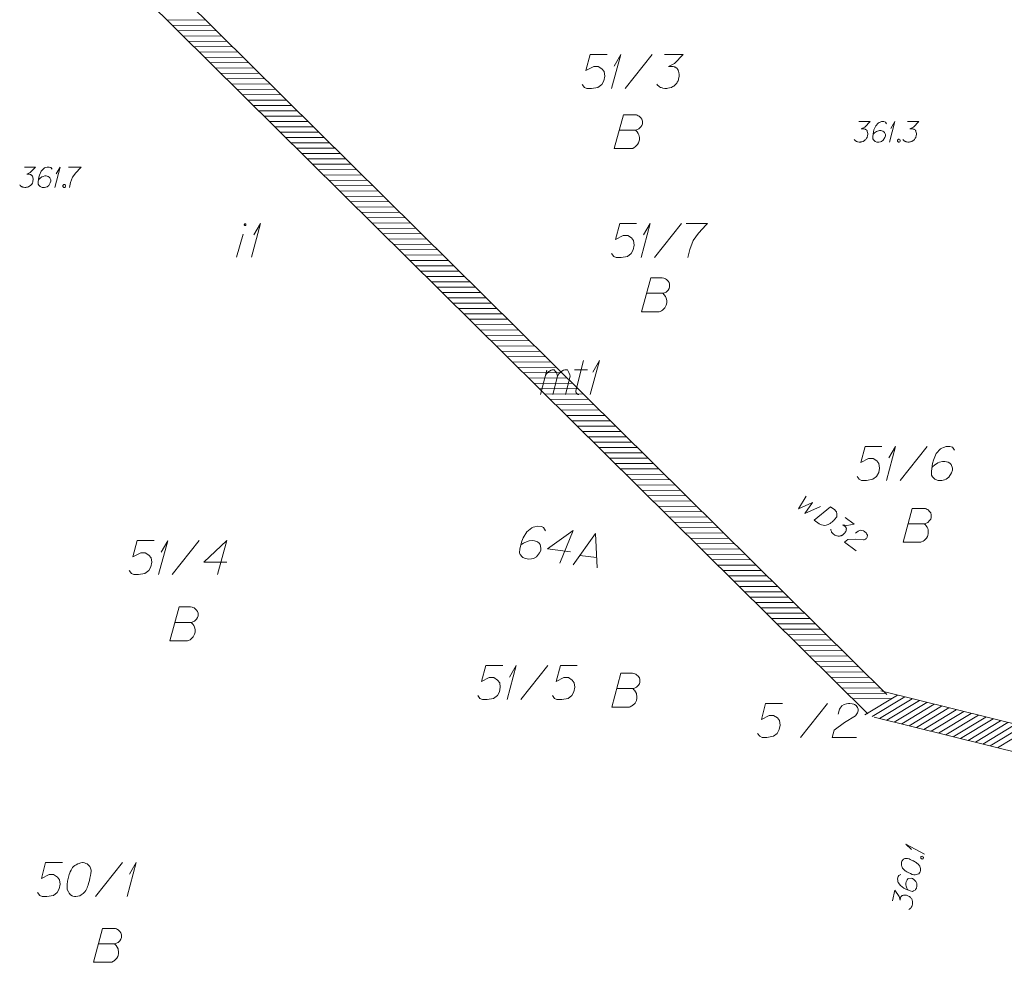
# Model space of a CAD drawing. Header units: metres. Extents: x 5555129 to 5556676, y 5635595 to 5636517.
# Tile 240 of 255: x 5556597 to 5556633, y 5636135 to 5636170. Entities that reach past the tile are written whole.
import ezdxf

# ---------------------------------------------------------------- set-up
doc = ezdxf.new("R2010")
doc.units = ezdxf.units.M
doc.header["$MEASUREMENT"] = 0
doc.linetypes.add('PRZER1-1', pattern=[2, 1, -1])
for name, color, linetype, lineweight in [('#digitalizacja', 7, 'Continuous', 18), ('#skartowane', 7, 'Continuous', 18), ('#zakres', 7, 'Continuous', 18)]:
    doc.layers.add(name, color=color, linetype=linetype, lineweight=lineweight)
for name, color, linetype, lineweight, true_color in [('GEPADR_O', 7, 'Continuous', 18, 0x0a0909), ('GESBZO_O', 7, 'Continuous', 50, 0x0a0909), ('GESDZI_O', 7, 'Continuous', 18, 0x0a0909), ('GESUZY_O', 7, 'PRZER1-1', 18, 0x008000), ('GSPWPN_O', 7, 'Continuous', 18, 0x0a0909), ('GUPESH_O', 1, 'Continuous', 18, 0xff0000)]:
    doc.layers.add(name, color=color, linetype=linetype, lineweight=lineweight, true_color=true_color)

# ---------------------------------------------------------------- blocks, each defined once
blk = doc.blocks.new('*U1750')
at = {"layer": 'GEPADR_O', "color": 7, "linetype": 'ByBlock', "lineweight": 18}
blk.add_line((5555503.231, 5636391.905), (5555503.846, 5636391.825), dxfattribs=at)
at = {"layer": 'GEPADR_O', "color": 7, "linetype": 'ByBlock', "lineweight": 18, "flags": 128}
blk.add_lwpolyline([(5555502.988, 5636391.559), (5555503.803, 5636392.714), (5555503.867, 5636391.445)], dxfattribs=at)
blk = doc.blocks.new('*U1756')
at = {"layer": 'GSPWPN_O', "color": 7, "linetype": 'ByBlock', "lineweight": 18}
for q in [(5555483.873, 5636405.47), (5555483.926, 5636405.966)]:
    blk.add_line((5555484.074, 5636406.22), q, dxfattribs=at)
blk = doc.blocks.new('*U1759')
at = {"layer": 'GESBZO_O', "color": 7, "linetype": 'ByBlock', "lineweight": 18}
blk.add_line((5555490.576, 5636402.894), (5555490.812, 5636403.75), dxfattribs=at)
at = {"layer": 'GESBZO_O', "color": 7, "linetype": 'ByBlock', "lineweight": 18, "flags": 128}
blk.add_lwpolyline([(5555490.922, 5636404.094), (5555490.921, 5636404.098), (5555490.921, 5636404.101), (5555490.92, 5636404.104), (5555490.919, 5636404.107), (5555490.917, 5636404.11), (5555490.916, 5636404.113), (5555490.914, 5636404.115), (5555490.911, 5636404.118), (5555490.909, 5636404.12), (5555490.906, 5636404.121), (5555490.903, 5636404.123), (5555490.9, 5636404.124), (5555490.897, 5636404.125), (5555490.894, 5636404.125), (5555490.891, 5636404.126), (5555490.887, 5636404.125), (5555490.884, 5636404.125), (5555490.881, 5636404.124), (5555490.878, 5636404.123), (5555490.875, 5636404.121), (5555490.872, 5636404.12), (5555490.87, 5636404.118), (5555490.867, 5636404.115), (5555490.865, 5636404.113), (5555490.864, 5636404.11), (5555490.862, 5636404.107), (5555490.861, 5636404.104), (5555490.86, 5636404.101), (5555490.86, 5636404.098), (5555490.86, 5636404.094), (5555490.86, 5636404.091), (5555490.86, 5636404.088), (5555490.861, 5636404.085), (5555490.862, 5636404.082), (5555490.864, 5636404.079), (5555490.865, 5636404.076), (5555490.867, 5636404.074), (5555490.87, 5636404.071), (5555490.872, 5636404.069), (5555490.875, 5636404.067), (5555490.878, 5636404.066), (5555490.881, 5636404.065), (5555490.884, 5636404.064), (5555490.887, 5636404.063), (5555490.891, 5636404.063), (5555490.894, 5636404.063), (5555490.897, 5636404.064), (5555490.9, 5636404.065), (5555490.903, 5636404.066), (5555490.906, 5636404.067), (5555490.909, 5636404.069), (5555490.911, 5636404.071), (5555490.914, 5636404.074), (5555490.916, 5636404.076), (5555490.917, 5636404.079), (5555490.919, 5636404.082), (5555490.92, 5636404.085), (5555490.921, 5636404.088), (5555490.921, 5636404.091), (5555490.922, 5636404.094)], dxfattribs=at)
blk = doc.blocks.new('*U1760')
at = {"layer": 'GESBZO_O', "color": 7, "linetype": 'ByBlock', "lineweight": 18}
for q in [(5555491.127, 5636402.894), (5555491.215, 5636403.72)]:
    blk.add_line((5555491.461, 5636404.144), q, dxfattribs=at)
blk = doc.blocks.new('*U1761')
at = {"layer": 'GESBZO_O', "color": 7, "linetype": 'ByBlock', "lineweight": 18}
for p, q in [((5555501.785, 5636397.835), (5555502.011, 5636398.731)), ((5555502.237, 5636397.835), (5555502.405, 5636398.514))]:
    blk.add_line(p, q, dxfattribs=at)
at = {"layer": 'GESBZO_O', "color": 7, "linetype": 'ByBlock', "lineweight": 18, "flags": 128}
blk.add_lwpolyline([(5555501.952, 5636398.495), (5555502.001, 5636398.603), (5555502.05, 5636398.662), (5555502.11, 5636398.701), (5555502.169, 5636398.731), (5555502.208, 5636398.75), (5555502.267, 5636398.75), (5555502.287, 5636398.74), (5555502.326, 5636398.701), (5555502.365, 5636398.652), (5555502.395, 5636398.563), (5555502.405, 5636398.514), (5555502.454, 5636398.603), (5555502.513, 5636398.662), (5555502.572, 5636398.701), (5555502.631, 5636398.731), (5555502.68, 5636398.75), (5555502.73, 5636398.75), (5555502.769, 5636398.74), (5555502.798, 5636398.701), (5555502.828, 5636398.652), (5555502.858, 5636398.563), (5555502.867, 5636398.514), (5555502.7, 5636397.835)], dxfattribs=at)
blk = doc.blocks.new('*U1762')
at = {"layer": 'GESBZO_O', "color": 7, "linetype": 'ByBlock', "lineweight": 18}
for p, q in [((5555503.084, 5636397.973), (5555503.36, 5636399.085)), ((5555503.035, 5636398.74), (5555503.507, 5636398.74))]:
    blk.add_line(p, q, dxfattribs=at)
at = {"layer": 'GESBZO_O', "color": 7, "linetype": 'ByBlock', "lineweight": 18, "flags": 128}
blk.add_lwpolyline([(5555503.192, 5636397.835), (5555503.179, 5636397.837), (5555503.166, 5636397.842), (5555503.154, 5636397.847), (5555503.142, 5636397.854), (5555503.131, 5636397.862), (5555503.121, 5636397.871), (5555503.112, 5636397.881), (5555503.105, 5636397.892), (5555503.098, 5636397.904), (5555503.093, 5636397.917), (5555503.088, 5636397.929), (5555503.086, 5636397.943), (5555503.084, 5636397.956), (5555503.085, 5636397.969), (5555503.086, 5636397.982)], dxfattribs=at)
blk = doc.blocks.new('*U1763')
at = {"layer": 'GESBZO_O', "color": 7, "linetype": 'ByBlock', "lineweight": 18}
for q in [(5555503.615, 5636397.835), (5555503.704, 5636398.662)]:
    blk.add_line((5555503.95, 5636399.085), q, dxfattribs=at)
blk = doc.blocks.new('*U1779')
at = {"layer": 'GESDZI_O', "color": 96, "linetype": 'ByBlock', "lineweight": 18}
for q in [(5555505.486, 5636402.888), (5555505.575, 5636403.715)]:
    blk.add_line((5555505.821, 5636404.138), q, dxfattribs=at)
blk = doc.blocks.new('*U1780')
at = {"layer": 'GESDZI_O', "color": 96, "linetype": 'ByBlock', "lineweight": 18}
for q in [(5555500.553, 5636386.596), (5555500.642, 5636387.423)]:
    blk.add_line((5555500.888, 5636387.846), q, dxfattribs=at)
blk = doc.blocks.new('*U1781')
at = {"layer": 'GESDZI_O', "color": 96, "linetype": 'ByBlock', "lineweight": 18}
for q in [(5555514.533, 5636394.673), (5555514.621, 5636395.499)]:
    blk.add_line((5555514.867, 5636395.923), q, dxfattribs=at)
blk = doc.blocks.new('*U1782')
at = {"layer": 'GESDZI_O', "color": 96, "linetype": 'ByBlock', "lineweight": 18}
for q in [(5555504.401, 5636409.115), (5555504.49, 5636409.941)]:
    blk.add_line((5555504.736, 5636410.365), q, dxfattribs=at)
blk = doc.blocks.new('*U1783')
at = {"layer": 'GESDZI_O', "color": 96, "linetype": 'ByBlock', "lineweight": 18}
for q in [(5555486.539, 5636379.338), (5555486.628, 5636380.165)]:
    blk.add_line((5555486.874, 5636380.588), q, dxfattribs=at)
blk = doc.blocks.new('*U1786')
at = {"layer": 'GESDZI_O', "color": 96, "linetype": 'ByBlock', "lineweight": 18}
for q in [(5555487.701, 5636391.2), (5555487.79, 5636392.027)]:
    blk.add_line((5555488.036, 5636392.45), q, dxfattribs=at)
blk = doc.blocks.new('*U1810')
at = {"layer": 'GUPESH_O', "color": 1, "linetype": 'ByBlock', "lineweight": 18}
for q in [(5555515.931, 5636380.904), (5555515.46, 5636381.069)]:
    blk.add_line((5555515.246, 5636381.271), q, dxfattribs=at)
blk = doc.blocks.new('*U1839')
at = {"layer": '#skartowane', "color": 7, "linetype": 'ByBlock', "lineweight": 18}
for q in [(5555514.64, 5636407.141), (5555514.693, 5636407.637)]:
    blk.add_line((5555514.841, 5636407.891), q, dxfattribs=at)

msp = doc.modelspace()

# ---------------------------------------------------------------- linework, layer by layer
at = {"layer": '#digitalizacja', "color": 5, "linetype": 'Continuous', "lineweight": 18, "flags": 128}
for points in [[(5556626.145, 5636152.394), (5556625.867, 5636151.931), (5556626.385, 5636152.161), (5556626.101, 5636151.761), (5556626.677, 5636152.021)], [(5556627.039, 5636152.006), (5556627.201, 5636151.888), (5556627.231, 5636151.859), (5556627.242, 5636151.844), (5556627.259, 5636151.817), (5556627.266, 5636151.797), (5556627.274, 5636151.777), (5556627.28, 5636151.736), (5556627.281, 5636151.706), (5556627.27, 5636151.641), (5556627.193, 5636151.536), (5556627.154, 5636151.492), (5556627.132, 5636151.471), (5556627.11, 5636151.451), (5556627.087, 5636151.43), (5556627.06, 5636151.414), (5556627.03, 5636151.392), (5556626.98, 5636151.363), (5556626.956, 5636151.351), (5556626.88, 5636151.326), (5556626.826, 5636151.321), (5556626.77, 5636151.325), (5556626.713, 5636151.338), (5556626.668, 5636151.356), (5556626.622, 5636151.382), (5556626.435, 5636151.518), (5556627.039, 5636152.006)], [(5556627.583, 5636151.61), (5556627.917, 5636151.367), (5556627.642, 5636151.319), (5556627.498, 5636151.343), (5556627.584, 5636151.281), (5556627.6, 5636151.262), (5556627.606, 5636151.25), (5556627.612, 5636151.239), (5556627.618, 5636151.227), (5556627.627, 5636151.199), (5556627.626, 5636151.177), (5556627.625, 5636151.156), (5556627.62, 5636151.138), (5556627.605, 5636151.098), (5556627.589, 5636151.066), (5556627.578, 5636151.051), (5556627.564, 5636151.032), (5556627.539, 5636151.007), (5556627.52, 5636150.992), (5556627.502, 5636150.976), (5556627.486, 5636150.965), (5556627.475, 5636150.959), (5556627.463, 5636150.953), (5556627.451, 5636150.947), (5556627.431, 5636150.939), (5556627.403, 5636150.931), (5556627.378, 5636150.927), (5556627.362, 5636150.924), (5556627.34, 5636150.925), (5556627.319, 5636150.926), (5556627.293, 5636150.93), (5556627.28, 5636150.932), (5556627.24, 5636150.947), (5556627.208, 5636150.963), (5556627.185, 5636150.972), (5556627.152, 5636150.997), (5556627.117, 5636151.029), (5556627.106, 5636151.044), (5556627.095, 5636151.06), (5556627.084, 5636151.075), (5556627.077, 5636151.095), (5556627.07, 5636151.115), (5556627.06, 5636151.151), (5556627.059, 5636151.181)], [(5556627.97, 5636151.037), (5556628.059, 5636151.11), (5556628.139, 5636151.14), (5556628.2, 5636151.133), (5556628.253, 5636151.116), (5556628.29, 5636151.096), (5556628.314, 5636151.079), (5556628.353, 5636151.043), (5556628.375, 5636151.012), (5556628.386, 5636150.997), (5556628.404, 5636150.962), (5556628.405, 5636150.932), (5556628.4, 5636150.906), (5556628.395, 5636150.889), (5556628.385, 5636150.866), (5556628.368, 5636150.842), (5556628.346, 5636150.822), (5556628.331, 5636150.811), (5556628.307, 5636150.799), (5556628.279, 5636150.79), (5556628.254, 5636150.786), (5556627.972, 5636150.809), (5556627.685, 5636150.806), (5556627.557, 5636150.701), (5556627.992, 5636150.385)]]:
    msp.add_lwpolyline(points, dxfattribs=at)
at = {"layer": '#skartowane', "color": 7, "linetype": 'Continuous', "lineweight": 18, "flags": 128}
for points in [[(5556628.09, 5636166.198), (5556628.503, 5636166.198), (5556628.308, 5636165.997), (5556628.178, 5636165.932), (5556628.285, 5636165.932), (5556628.308, 5636165.926), (5556628.32, 5636165.92), (5556628.332, 5636165.915), (5556628.344, 5636165.909), (5556628.367, 5636165.891), (5556628.379, 5636165.873), (5556628.391, 5636165.856), (5556628.397, 5636165.838), (5556628.409, 5636165.797), (5556628.415, 5636165.761), (5556628.415, 5636165.743), (5556628.415, 5636165.72), (5556628.409, 5636165.684), (5556628.403, 5636165.661), (5556628.397, 5636165.637), (5556628.391, 5636165.619), (5556628.385, 5636165.608), (5556628.379, 5636165.596), (5556628.373, 5636165.584), (5556628.361, 5636165.566), (5556628.344, 5636165.543), (5556628.326, 5636165.525), (5556628.314, 5636165.513), (5556628.296, 5636165.501), (5556628.279, 5636165.489), (5556628.255, 5636165.478), (5556628.243, 5636165.472), (5556628.202, 5636165.46), (5556628.166, 5636165.454), (5556628.143, 5636165.448), (5556628.102, 5636165.448), (5556628.054, 5636165.454), (5556628.037, 5636165.46), (5556628.019, 5636165.466), (5556628.001, 5636165.472), (5556627.983, 5636165.483), (5556627.966, 5636165.495), (5556627.936, 5636165.519), (5556627.918, 5636165.543)], [(5556629.111, 5636166.115), (5556629.064, 5636166.18), (5556629.011, 5636166.198), (5556628.928, 5636166.198), (5556628.869, 5636166.174), (5556628.834, 5636166.163), (5556628.804, 5636166.145), (5556628.71, 5636166.039), (5556628.645, 5636165.897), (5556628.627, 5636165.82), (5556628.603, 5636165.649), (5556628.603, 5636165.56), (5556628.627, 5636165.525), (5556628.674, 5636165.478), (5556628.692, 5636165.466), (5556628.751, 5636165.448), (5556628.828, 5636165.448), (5556628.887, 5636165.46), (5556628.928, 5636165.472), (5556628.987, 5636165.519), (5556629.046, 5636165.613), (5556629.064, 5636165.672), (5556629.064, 5636165.72), (5556629.035, 5636165.797), (5556629.011, 5636165.826), (5556628.97, 5636165.85), (5556628.899, 5636165.867), (5556628.846, 5636165.867), (5556628.781, 5636165.85), (5556628.739, 5636165.832), (5556628.668, 5636165.785), (5556628.633, 5636165.755), (5556628.615, 5636165.737)], [(5556629.885, 5636166.198), (5556630.298, 5636166.198), (5556630.103, 5636165.997), (5556629.973, 5636165.932), (5556630.08, 5636165.932), (5556630.103, 5636165.926), (5556630.115, 5636165.92), (5556630.127, 5636165.915), (5556630.139, 5636165.909), (5556630.162, 5636165.891), (5556630.174, 5636165.873), (5556630.186, 5636165.856), (5556630.192, 5636165.838), (5556630.204, 5636165.797), (5556630.21, 5636165.761), (5556630.21, 5636165.743), (5556630.21, 5636165.72), (5556630.204, 5636165.684), (5556630.198, 5636165.661), (5556630.192, 5636165.637), (5556630.186, 5636165.619), (5556630.18, 5636165.608), (5556630.174, 5636165.596), (5556630.168, 5636165.584), (5556630.156, 5636165.566), (5556630.139, 5636165.543), (5556630.121, 5636165.525), (5556630.109, 5636165.513), (5556630.091, 5636165.501), (5556630.074, 5636165.489), (5556630.05, 5636165.478), (5556630.038, 5636165.472), (5556629.997, 5636165.46), (5556629.962, 5636165.454), (5556629.938, 5636165.448), (5556629.897, 5636165.448), (5556629.849, 5636165.454), (5556629.832, 5636165.46), (5556629.814, 5636165.466), (5556629.796, 5636165.472), (5556629.779, 5636165.483), (5556629.761, 5636165.495), (5556629.731, 5636165.519), (5556629.714, 5636165.543)], [(5556629.548, 5636165.548), (5556629.578, 5636165.548), (5556629.595, 5636165.537), (5556629.613, 5636165.513), (5556629.613, 5636165.483), (5556629.595, 5636165.46), (5556629.578, 5636165.448), (5556629.548, 5636165.448), (5556629.531, 5636165.46), (5556629.513, 5636165.483), (5556629.513, 5636165.513), (5556629.531, 5636165.537), (5556629.548, 5636165.548)]]:
    msp.add_lwpolyline(points, dxfattribs=at)
at = {"layer": '#zakres', "color": 134, "linetype": 'Continuous', "lineweight": 18}
for p, q in [((5556598.773, 5636175.128), (5556629.123, 5636145.093)), ((5556598.07, 5636174.417), (5556628.42, 5636144.382)), ((5556602.598, 5636169.943), (5556603.998, 5636169.951)), ((5556602.797, 5636169.746), (5556604.197, 5636169.754)), ((5556602.996, 5636169.549), (5556604.396, 5636169.557)), ((5556603.195, 5636169.353), (5556604.595, 5636169.36)), ((5556603.394, 5636169.156), (5556604.794, 5636169.163)), ((5556603.593, 5636168.959), (5556604.993, 5636168.966)), ((5556603.792, 5636168.762), (5556605.192, 5636168.769)), ((5556603.991, 5636168.565), (5556605.391, 5636168.572)), ((5556604.19, 5636168.368), (5556605.59, 5636168.375)), ((5556604.389, 5636168.171), (5556605.789, 5636168.178)), ((5556604.588, 5636167.974), (5556605.988, 5636167.981)), ((5556604.787, 5636167.777), (5556606.187, 5636167.784)), ((5556604.986, 5636167.58), (5556606.386, 5636167.587)), ((5556605.185, 5636167.383), (5556606.585, 5636167.39)), ((5556605.384, 5636167.186), (5556606.784, 5636167.193)), ((5556605.583, 5636166.989), (5556606.983, 5636166.996)), ((5556605.782, 5636166.792), (5556607.182, 5636166.799)), ((5556605.981, 5636166.595), (5556607.381, 5636166.602)), ((5556606.18, 5636166.398), (5556607.58, 5636166.406)), ((5556606.379, 5636166.201), (5556607.779, 5636166.209)), ((5556606.578, 5636166.004), (5556607.978, 5636166.012)), ((5556606.777, 5636165.807), (5556608.177, 5636165.815)), ((5556606.976, 5636165.61), (5556608.376, 5636165.618)), ((5556607.175, 5636165.413), (5556608.575, 5636165.421)), ((5556607.374, 5636165.216), (5556608.774, 5636165.224)), ((5556607.573, 5636165.02), (5556608.973, 5636165.027)), ((5556607.772, 5636164.823), (5556609.172, 5636164.83)), ((5556607.971, 5636164.626), (5556609.371, 5636164.633)), ((5556608.17, 5636164.429), (5556609.57, 5636164.436)), ((5556608.369, 5636164.232), (5556609.769, 5636164.239)), ((5556608.568, 5636164.035), (5556609.968, 5636164.042)), ((5556608.767, 5636163.838), (5556610.167, 5636163.845)), ((5556608.966, 5636163.641), (5556610.366, 5636163.648)), ((5556609.165, 5636163.444), (5556610.565, 5636163.451)), ((5556609.364, 5636163.247), (5556610.764, 5636163.254)), ((5556609.563, 5636163.05), (5556610.963, 5636163.057)), ((5556609.762, 5636162.853), (5556611.162, 5636162.86)), ((5556609.961, 5636162.656), (5556611.361, 5636162.663)), ((5556610.16, 5636162.459), (5556611.56, 5636162.466)), ((5556610.359, 5636162.262), (5556611.759, 5636162.269)), ((5556610.558, 5636162.065), (5556611.958, 5636162.073)), ((5556610.757, 5636161.868), (5556612.157, 5636161.876)), ((5556610.956, 5636161.671), (5556612.356, 5636161.679)), ((5556611.155, 5636161.474), (5556612.555, 5636161.482)), ((5556611.354, 5636161.277), (5556612.754, 5636161.285)), ((5556611.553, 5636161.08), (5556612.953, 5636161.088)), ((5556611.752, 5636160.883), (5556613.152, 5636160.891)), ((5556611.951, 5636160.687), (5556613.351, 5636160.694)), ((5556612.151, 5636160.49), (5556613.55, 5636160.497)), ((5556612.35, 5636160.293), (5556613.75, 5636160.3)), ((5556612.549, 5636160.096), (5556613.949, 5636160.103)), ((5556612.748, 5636159.899), (5556614.148, 5636159.906)), ((5556612.947, 5636159.702), (5556614.347, 5636159.709)), ((5556613.146, 5636159.505), (5556614.546, 5636159.512)), ((5556613.345, 5636159.308), (5556614.745, 5636159.315)), ((5556613.544, 5636159.111), (5556614.944, 5636159.118)), ((5556613.743, 5636158.914), (5556615.143, 5636158.921)), ((5556613.942, 5636158.717), (5556615.342, 5636158.724)), ((5556614.141, 5636158.52), (5556615.541, 5636158.527)), ((5556614.34, 5636158.323), (5556615.74, 5636158.33)), ((5556614.539, 5636158.126), (5556615.939, 5636158.133)), ((5556614.738, 5636157.929), (5556616.138, 5636157.936)), ((5556614.937, 5636157.732), (5556616.337, 5636157.74)), ((5556615.136, 5636157.535), (5556616.536, 5636157.543)), ((5556615.335, 5636157.338), (5556616.735, 5636157.346)), ((5556615.534, 5636157.141), (5556616.934, 5636157.149)), ((5556615.733, 5636156.944), (5556617.133, 5636156.952)), ((5556615.932, 5636156.747), (5556617.332, 5636156.755)), ((5556616.131, 5636156.55), (5556617.531, 5636156.558)), ((5556616.33, 5636156.354), (5556617.73, 5636156.361)), ((5556616.529, 5636156.157), (5556617.929, 5636156.164)), ((5556616.728, 5636155.96), (5556618.128, 5636155.967)), ((5556616.927, 5636155.763), (5556618.327, 5636155.77)), ((5556617.126, 5636155.566), (5556618.526, 5636155.573)), ((5556617.325, 5636155.369), (5556618.725, 5636155.376)), ((5556617.524, 5636155.172), (5556618.924, 5636155.179)), ((5556617.723, 5636154.975), (5556619.123, 5636154.982)), ((5556617.922, 5636154.778), (5556619.322, 5636154.785)), ((5556618.121, 5636154.581), (5556619.521, 5636154.588)), ((5556618.32, 5636154.384), (5556619.72, 5636154.391)), ((5556618.519, 5636154.187), (5556619.919, 5636154.194)), ((5556618.718, 5636153.99), (5556620.118, 5636153.997)), ((5556618.917, 5636153.793), (5556620.317, 5636153.8)), ((5556619.116, 5636153.596), (5556620.516, 5636153.603)), ((5556619.315, 5636153.399), (5556620.715, 5636153.407)), ((5556619.514, 5636153.202), (5556620.914, 5636153.21)), ((5556619.713, 5636153.005), (5556621.113, 5636153.013)), ((5556619.912, 5636152.808), (5556621.312, 5636152.816)), ((5556620.111, 5636152.611), (5556621.511, 5636152.619)), ((5556620.31, 5636152.414), (5556621.71, 5636152.422)), ((5556620.509, 5636152.218), (5556621.909, 5636152.225)), ((5556620.708, 5636152.021), (5556622.108, 5636152.028)), ((5556620.907, 5636151.824), (5556622.307, 5636151.831)), ((5556621.106, 5636151.627), (5556622.506, 5636151.634)), ((5556621.305, 5636151.43), (5556622.705, 5636151.437)), ((5556621.504, 5636151.233), (5556622.904, 5636151.24)), ((5556621.703, 5636151.036), (5556623.103, 5636151.043)), ((5556621.902, 5636150.839), (5556623.302, 5636150.846)), ((5556622.102, 5636150.642), (5556623.501, 5636150.649)), ((5556622.301, 5636150.445), (5556623.701, 5636150.452)), ((5556622.5, 5636150.248), (5556623.9, 5636150.255)), ((5556622.699, 5636150.051), (5556624.099, 5636150.058)), ((5556622.898, 5636149.854), (5556624.298, 5636149.861)), ((5556623.097, 5636149.657), (5556624.497, 5636149.664)), ((5556623.296, 5636149.46), (5556624.696, 5636149.467)), ((5556623.495, 5636149.263), (5556624.895, 5636149.27)), ((5556623.694, 5636149.066), (5556625.094, 5636149.074)), ((5556623.893, 5636148.869), (5556625.293, 5636148.877)), ((5556624.092, 5636148.672), (5556625.492, 5636148.68)), ((5556624.291, 5636148.475), (5556625.691, 5636148.483)), ((5556624.49, 5636148.278), (5556625.89, 5636148.286)), ((5556624.689, 5636148.081), (5556626.089, 5636148.089)), ((5556624.888, 5636147.885), (5556626.288, 5636147.892)), ((5556625.087, 5636147.688), (5556626.487, 5636147.695)), ((5556625.286, 5636147.491), (5556626.686, 5636147.498)), ((5556625.485, 5636147.294), (5556626.885, 5636147.301)), ((5556625.684, 5636147.097), (5556627.084, 5636147.104)), ((5556625.883, 5636146.9), (5556627.283, 5636146.907)), ((5556626.082, 5636146.703), (5556627.482, 5636146.71)), ((5556626.281, 5636146.506), (5556627.681, 5636146.513)), ((5556626.48, 5636146.309), (5556627.88, 5636146.316)), ((5556626.679, 5636146.112), (5556628.079, 5636146.119)), ((5556626.878, 5636145.915), (5556628.278, 5636145.922)), ((5556627.077, 5636145.718), (5556628.477, 5636145.725)), ((5556627.276, 5636145.521), (5556628.676, 5636145.528)), ((5556627.475, 5636145.324), (5556628.875, 5636145.331)), ((5556627.674, 5636145.127), (5556629.074, 5636145.134)), ((5556628.892, 5636145.223), (5556653.192, 5636139.203)), ((5556627.873, 5636144.93), (5556629.273, 5636144.937)), ((5556628.308, 5636144.342), (5556629.507, 5636145.065)), ((5556628.58, 5636144.275), (5556629.779, 5636144.998)), ((5556628.852, 5636144.208), (5556630.05, 5636144.931)), ((5556629.123, 5636144.14), (5556630.322, 5636144.863)), ((5556629.395, 5636144.073), (5556630.594, 5636144.796)), ((5556629.667, 5636144.006), (5556630.866, 5636144.729)), ((5556629.939, 5636143.938), (5556631.138, 5636144.661)), ((5556630.21, 5636143.871), (5556631.409, 5636144.594)), ((5556630.482, 5636143.804), (5556631.681, 5636144.527)), ((5556630.754, 5636143.736), (5556631.953, 5636144.459)), ((5556631.026, 5636143.669), (5556632.225, 5636144.392)), ((5556628.651, 5636144.252), (5556652.951, 5636138.232)), ((5556631.298, 5636143.602), (5556632.497, 5636144.325)), ((5556631.569, 5636143.534), (5556632.768, 5636144.257)), ((5556631.841, 5636143.467), (5556633.04, 5636144.19)), ((5556632.113, 5636143.4), (5556633.312, 5636144.123)), ((5556632.385, 5636143.332), (5556633.584, 5636144.055)), ((5556632.657, 5636143.265), (5556633.855, 5636143.988)), ((5556632.928, 5636143.198), (5556634.127, 5636143.921)), ((5556633.2, 5636143.13), (5556634.399, 5636143.853))]:
    msp.add_line(p, q, dxfattribs=at)
at = {"layer": 'GEPADR_O', "color": 7, "linetype": 'Continuous', "lineweight": 18, "flags": 128}
for points in [[(5556616.532, 5636151.121), (5556616.468, 5636151.239), (5556616.384, 5636151.279), (5556616.247, 5636151.297), (5556616.144, 5636151.271), (5556616.083, 5636151.259), (5556616.03, 5636151.236), (5556615.852, 5636151.08), (5556615.714, 5636150.86), (5556615.668, 5636150.737), (5556615.592, 5636150.459), (5556615.573, 5636150.313), (5556615.605, 5636150.249), (5556615.673, 5636150.161), (5556615.7, 5636150.138), (5556615.793, 5636150.096), (5556615.92, 5636150.079), (5556616.02, 5636150.086), (5556616.091, 5636150.097), (5556616.199, 5636150.162), (5556616.317, 5636150.306), (5556616.359, 5636150.399), (5556616.369, 5636150.477), (5556616.337, 5636150.611), (5556616.304, 5636150.664), (5556616.24, 5636150.712), (5556616.127, 5636150.757), (5556616.039, 5636150.768), (5556615.928, 5636150.753), (5556615.856, 5636150.733), (5556615.729, 5636150.67), (5556615.664, 5636150.628), (5556615.631, 5636150.603)], [(5556617.453, 5636150.347), (5556616.614, 5636150.456), (5556617.555, 5636151.128), (5556617.062, 5636149.931)]]:
    msp.add_lwpolyline(points, dxfattribs=at)
at = {"layer": 'GESDZI_O', "color": 96, "linetype": 'Continuous', "lineweight": 18}
for p, q in [((5556619.475, 5636167.422), (5556620.469, 5636168.672)), ((5556620.56, 5636161.196), (5556621.554, 5636162.446)), ((5556629.606, 5636152.98), (5556630.6, 5636154.23)), ((5556602.774, 5636149.508), (5556603.768, 5636150.758)), ((5556615.626, 5636144.904), (5556616.621, 5636146.154)), ((5556625.941, 5636143.509), (5556626.935, 5636144.759)), ((5556599.949, 5636137.646), (5556600.944, 5636138.896))]:
    msp.add_line(p, q, dxfattribs=at)
at = {"layer": 'GESDZI_O', "color": 96, "linetype": 'Continuous', "lineweight": 18, "flags": 128}
for points in [[(5556618.806, 5636168.672), (5556618.185, 5636168.672), (5556618.028, 5636168.081), (5556618.313, 5636168.229), (5556618.481, 5636168.229), (5556618.618, 5636168.141), (5556618.697, 5636168.042), (5556618.717, 5636167.875), (5556618.687, 5636167.707), (5556618.609, 5636167.57), (5556618.471, 5636167.461), (5556618.235, 5636167.422), (5556618.058, 5636167.422), (5556617.969, 5636167.461), (5556617.89, 5636167.57)], [(5556620.921, 5636168.672), (5556621.61, 5636168.672), (5556621.286, 5636168.337), (5556621.069, 5636168.229), (5556621.246, 5636168.229), (5556621.286, 5636168.219), (5556621.305, 5636168.209), (5556621.325, 5636168.2), (5556621.345, 5636168.19), (5556621.384, 5636168.16), (5556621.404, 5636168.131), (5556621.423, 5636168.101), (5556621.433, 5636168.072), (5556621.453, 5636168.003), (5556621.463, 5636167.944), (5556621.463, 5636167.914), (5556621.463, 5636167.875), (5556621.453, 5636167.816), (5556621.443, 5636167.776), (5556621.433, 5636167.737), (5556621.423, 5636167.707), (5556621.414, 5636167.688), (5556621.404, 5636167.668), (5556621.394, 5636167.648), (5556621.374, 5636167.619), (5556621.345, 5636167.579), (5556621.315, 5636167.55), (5556621.295, 5636167.53), (5556621.266, 5636167.511), (5556621.236, 5636167.491), (5556621.197, 5636167.471), (5556621.177, 5636167.461), (5556621.108, 5636167.442), (5556621.049, 5636167.432), (5556621.01, 5636167.422), (5556620.941, 5636167.422), (5556620.862, 5636167.432), (5556620.833, 5636167.442), (5556620.803, 5636167.452), (5556620.774, 5636167.461), (5556620.744, 5636167.481), (5556620.715, 5636167.501), (5556620.666, 5636167.54), (5556620.636, 5636167.579)], [(5556619.89, 5636162.446), (5556619.27, 5636162.446), (5556619.113, 5636161.855), (5556619.398, 5636162.003), (5556619.566, 5636162.003), (5556619.703, 5636161.914), (5556619.782, 5636161.816), (5556619.802, 5636161.649), (5556619.772, 5636161.481), (5556619.694, 5636161.344), (5556619.556, 5636161.235), (5556619.32, 5636161.196), (5556619.142, 5636161.196), (5556619.054, 5636161.235), (5556618.975, 5636161.344)], [(5556621.721, 5636162.446), (5556622.508, 5636162.446), (5556622.459, 5636162.397), (5556622.174, 5636162.092), (5556621.977, 5636161.816), (5556621.859, 5636161.491), (5556621.78, 5636161.196)], [(5556628.937, 5636154.23), (5556628.317, 5636154.23), (5556628.159, 5636153.64), (5556628.445, 5636153.787), (5556628.612, 5636153.787), (5556628.75, 5636153.699), (5556628.828, 5636153.6), (5556628.848, 5636153.433), (5556628.819, 5636153.266), (5556628.74, 5636153.128), (5556628.602, 5636153.02), (5556628.366, 5636152.98), (5556628.189, 5636152.98), (5556628.1, 5636153.02), (5556628.021, 5636153.128)], [(5556631.614, 5636154.092), (5556631.535, 5636154.201), (5556631.446, 5636154.23), (5556631.309, 5636154.23), (5556631.21, 5636154.191), (5556631.151, 5636154.171), (5556631.102, 5636154.142), (5556630.944, 5636153.964), (5556630.836, 5636153.728), (5556630.807, 5636153.6), (5556630.767, 5636153.315), (5556630.767, 5636153.167), (5556630.807, 5636153.108), (5556630.885, 5636153.029), (5556630.915, 5636153.01), (5556631.013, 5636152.98), (5556631.141, 5636152.98), (5556631.24, 5636153), (5556631.309, 5636153.02), (5556631.407, 5636153.098), (5556631.505, 5636153.256), (5556631.535, 5636153.354), (5556631.535, 5636153.433), (5556631.486, 5636153.561), (5556631.446, 5636153.61), (5556631.377, 5636153.649), (5556631.259, 5636153.679), (5556631.171, 5636153.679), (5556631.063, 5636153.649), (5556630.994, 5636153.62), (5556630.876, 5636153.541), (5556630.817, 5636153.492), (5556630.787, 5636153.462)], [(5556602.105, 5636150.758), (5556601.485, 5636150.758), (5556601.328, 5636150.167), (5556601.613, 5636150.315), (5556601.78, 5636150.315), (5556601.918, 5636150.226), (5556601.997, 5636150.128), (5556602.017, 5636149.96), (5556601.987, 5636149.793), (5556601.908, 5636149.655), (5556601.771, 5636149.547), (5556601.534, 5636149.508), (5556601.357, 5636149.508), (5556601.269, 5636149.547), (5556601.19, 5636149.655)], [(5556604.782, 5636149.97), (5556603.936, 5636149.97), (5556604.782, 5636150.758), (5556604.447, 5636149.508)], [(5556614.957, 5636146.154), (5556614.337, 5636146.154), (5556614.18, 5636145.563), (5556614.465, 5636145.711), (5556614.632, 5636145.711), (5556614.77, 5636145.622), (5556614.849, 5636145.524), (5556614.869, 5636145.356), (5556614.839, 5636145.189), (5556614.761, 5636145.051), (5556614.623, 5636144.943), (5556614.387, 5636144.904), (5556614.209, 5636144.904), (5556614.121, 5636144.943), (5556614.042, 5636145.051)], [(5556617.703, 5636146.154), (5556617.083, 5636146.154), (5556616.926, 5636145.563), (5556617.211, 5636145.711), (5556617.378, 5636145.711), (5556617.516, 5636145.622), (5556617.595, 5636145.524), (5556617.615, 5636145.356), (5556617.585, 5636145.189), (5556617.506, 5636145.051), (5556617.369, 5636144.943), (5556617.132, 5636144.904), (5556616.955, 5636144.904), (5556616.867, 5636144.943), (5556616.788, 5636145.051)], [(5556625.272, 5636144.759), (5556624.652, 5636144.759), (5556624.495, 5636144.169), (5556624.78, 5636144.316), (5556624.947, 5636144.316), (5556625.085, 5636144.228), (5556625.164, 5636144.13), (5556625.184, 5636143.962), (5556625.154, 5636143.795), (5556625.075, 5636143.657), (5556624.938, 5636143.549), (5556624.701, 5636143.509), (5556624.524, 5636143.509), (5556624.436, 5636143.549), (5556624.357, 5636143.657)], [(5556627.329, 5636144.366), (5556627.378, 5636144.553), (5556627.457, 5636144.671), (5556627.546, 5636144.72), (5556627.634, 5636144.749), (5556627.703, 5636144.759), (5556627.752, 5636144.759), (5556627.841, 5636144.749), (5556627.9, 5636144.73), (5556627.929, 5636144.72), (5556627.988, 5636144.69), (5556628.018, 5636144.651), (5556628.038, 5636144.612), (5556628.047, 5636144.582), (5556628.057, 5636144.543), (5556628.057, 5636144.494), (5556628.047, 5636144.444), (5556628.038, 5636144.415), (5556628.018, 5636144.375), (5556627.988, 5636144.336), (5556627.959, 5636144.307), (5556627.555, 5636144.061), (5556627.172, 5636143.775), (5556627.103, 5636143.509), (5556627.998, 5636143.509)], [(5556598.729, 5636138.896), (5556598.109, 5636138.896), (5556597.952, 5636138.305), (5556598.237, 5636138.453), (5556598.404, 5636138.453), (5556598.542, 5636138.364), (5556598.621, 5636138.266), (5556598.641, 5636138.098), (5556598.611, 5636137.931), (5556598.532, 5636137.793), (5556598.395, 5636137.685), (5556598.158, 5636137.646), (5556597.981, 5636137.646), (5556597.893, 5636137.685), (5556597.814, 5636137.793)], [(5556599.487, 5636138.896), (5556599.467, 5636138.896), (5556599.408, 5636138.886), (5556599.369, 5636138.876), (5556599.339, 5636138.866), (5556599.29, 5636138.846), (5556599.231, 5636138.817), (5556599.182, 5636138.787), (5556599.133, 5636138.748), (5556599.103, 5636138.709), (5556599.074, 5636138.66), (5556599.044, 5636138.61), (5556599.015, 5636138.551), (5556598.995, 5636138.512), (5556598.975, 5636138.453), (5556598.946, 5636138.354), (5556598.916, 5636138.207), (5556598.896, 5636138.089), (5556598.896, 5636137.98), (5556598.906, 5636137.902), (5556598.946, 5636137.813), (5556598.975, 5636137.764), (5556599.024, 5636137.705), (5556599.084, 5636137.665), (5556599.113, 5636137.656), (5556599.172, 5636137.646), (5556599.221, 5636137.646), (5556599.3, 5636137.656), (5556599.369, 5636137.675), (5556599.418, 5636137.705), (5556599.487, 5636137.754), (5556599.517, 5636137.784), (5556599.556, 5636137.823), (5556599.585, 5636137.862), (5556599.605, 5636137.892), (5556599.625, 5636137.941), (5556599.635, 5636137.961), (5556599.654, 5636138.01), (5556599.674, 5636138.069), (5556599.694, 5636138.128), (5556599.703, 5636138.167), (5556599.713, 5636138.197), (5556599.723, 5636138.236), (5556599.743, 5636138.325), (5556599.753, 5636138.374), (5556599.763, 5636138.423), (5556599.772, 5636138.492), (5556599.782, 5636138.581), (5556599.782, 5636138.61), (5556599.772, 5636138.65), (5556599.763, 5636138.689), (5556599.733, 5636138.748), (5556599.703, 5636138.787), (5556599.674, 5636138.817), (5556599.635, 5636138.846), (5556599.595, 5636138.866), (5556599.566, 5636138.876), (5556599.536, 5636138.886), (5556599.487, 5636138.896)]]:
    msp.add_lwpolyline(points, dxfattribs=at)
at = {"layer": 'GESUZY_O', "color": 96, "linetype": 'Continuous', "lineweight": 18, "true_color": 0x008000, "flags": 128}
for points in [[(5556619.259, 5636165.885), (5556619.85, 5636165.885), (5556619.889, 5636165.894), (5556619.978, 5636165.934), (5556620.047, 5636166.003), (5556620.086, 5636166.062), (5556620.106, 5636166.121), (5556620.106, 5636166.15), (5556620.106, 5636166.19), (5556620.106, 5636166.219), (5556620.086, 5636166.288), (5556620.047, 5636166.337), (5556619.988, 5636166.396), (5556619.958, 5636166.416), (5556619.919, 5636166.436), (5556619.889, 5636166.446), (5556619.83, 5636166.455), (5556619.407, 5636166.455), (5556619.072, 5636165.205), (5556619.722, 5636165.205), (5556619.751, 5636165.215), (5556619.81, 5636165.245), (5556619.84, 5636165.265), (5556619.929, 5636165.353), (5556619.968, 5636165.422), (5556619.978, 5636165.452), (5556619.997, 5636165.53), (5556619.997, 5636165.609), (5556619.988, 5636165.668), (5556619.978, 5636165.707), (5556619.948, 5636165.767), (5556619.909, 5636165.826), (5556619.889, 5636165.845), (5556619.85, 5636165.885)], [(5556620.265, 5636159.872), (5556620.856, 5636159.872), (5556620.895, 5636159.881), (5556620.984, 5636159.921), (5556621.053, 5636159.99), (5556621.092, 5636160.049), (5556621.112, 5636160.108), (5556621.112, 5636160.137), (5556621.112, 5636160.177), (5556621.112, 5636160.206), (5556621.092, 5636160.275), (5556621.053, 5636160.324), (5556620.994, 5636160.383), (5556620.964, 5636160.403), (5556620.925, 5636160.423), (5556620.895, 5636160.433), (5556620.836, 5636160.442), (5556620.413, 5636160.442), (5556620.078, 5636159.192), (5556620.728, 5636159.192), (5556620.758, 5636159.202), (5556620.817, 5636159.232), (5556620.846, 5636159.251), (5556620.935, 5636159.34), (5556620.974, 5636159.409), (5556620.984, 5636159.439), (5556621.003, 5636159.517), (5556621.003, 5636159.596), (5556620.994, 5636159.655), (5556620.984, 5636159.694), (5556620.954, 5636159.753), (5556620.915, 5636159.813), (5556620.895, 5636159.832), (5556620.856, 5636159.872)], [(5556629.911, 5636151.378), (5556630.501, 5636151.378), (5556630.541, 5636151.388), (5556630.629, 5636151.428), (5556630.698, 5636151.496), (5556630.738, 5636151.556), (5556630.757, 5636151.615), (5556630.757, 5636151.644), (5556630.757, 5636151.683), (5556630.757, 5636151.713), (5556630.738, 5636151.782), (5556630.698, 5636151.831), (5556630.639, 5636151.89), (5556630.61, 5636151.91), (5556630.57, 5636151.93), (5556630.541, 5636151.939), (5556630.482, 5636151.949), (5556630.058, 5636151.949), (5556629.724, 5636150.699), (5556630.373, 5636150.699), (5556630.403, 5636150.709), (5556630.462, 5636150.739), (5556630.491, 5636150.758), (5556630.58, 5636150.847), (5556630.619, 5636150.916), (5556630.629, 5636150.945), (5556630.649, 5636151.024), (5556630.649, 5636151.103), (5556630.639, 5636151.162), (5556630.629, 5636151.201), (5556630.6, 5636151.26), (5556630.56, 5636151.319), (5556630.541, 5636151.339), (5556630.501, 5636151.378)], [(5556602.88, 5636147.746), (5556603.47, 5636147.746), (5556603.509, 5636147.756), (5556603.598, 5636147.795), (5556603.667, 5636147.864), (5556603.706, 5636147.923), (5556603.726, 5636147.982), (5556603.726, 5636148.012), (5556603.726, 5636148.051), (5556603.726, 5636148.081), (5556603.706, 5636148.149), (5556603.667, 5636148.199), (5556603.608, 5636148.258), (5556603.578, 5636148.277), (5556603.539, 5636148.297), (5556603.509, 5636148.307), (5556603.45, 5636148.317), (5556603.027, 5636148.317), (5556602.692, 5636147.067), (5556603.342, 5636147.067), (5556603.372, 5636147.077), (5556603.431, 5636147.106), (5556603.46, 5636147.126), (5556603.549, 5636147.214), (5556603.588, 5636147.283), (5556603.598, 5636147.313), (5556603.618, 5636147.392), (5556603.618, 5636147.47), (5556603.608, 5636147.529), (5556603.598, 5636147.569), (5556603.568, 5636147.628), (5556603.529, 5636147.687), (5556603.509, 5636147.707), (5556603.47, 5636147.746)], [(5556619.168, 5636145.306), (5556619.759, 5636145.306), (5556619.798, 5636145.316), (5556619.886, 5636145.355), (5556619.955, 5636145.424), (5556619.995, 5636145.483), (5556620.014, 5636145.542), (5556620.014, 5636145.572), (5556620.014, 5636145.611), (5556620.014, 5636145.641), (5556619.995, 5636145.709), (5556619.955, 5636145.759), (5556619.896, 5636145.818), (5556619.867, 5636145.837), (5556619.827, 5636145.857), (5556619.798, 5636145.867), (5556619.739, 5636145.877), (5556619.316, 5636145.877), (5556618.981, 5636144.627), (5556619.63, 5636144.627), (5556619.66, 5636144.637), (5556619.719, 5636144.666), (5556619.749, 5636144.686), (5556619.837, 5636144.775), (5556619.877, 5636144.843), (5556619.886, 5636144.873), (5556619.906, 5636144.952), (5556619.906, 5636145.03), (5556619.896, 5636145.089), (5556619.886, 5636145.129), (5556619.857, 5636145.188), (5556619.818, 5636145.247), (5556619.798, 5636145.267), (5556619.759, 5636145.306)], [(5556600.059, 5636135.9), (5556600.649, 5636135.9), (5556600.688, 5636135.91), (5556600.777, 5636135.949), (5556600.846, 5636136.018), (5556600.885, 5636136.077), (5556600.905, 5636136.137), (5556600.905, 5636136.166), (5556600.905, 5636136.205), (5556600.905, 5636136.235), (5556600.885, 5636136.304), (5556600.846, 5636136.353), (5556600.787, 5636136.412), (5556600.757, 5636136.432), (5556600.718, 5636136.451), (5556600.688, 5636136.461), (5556600.629, 5636136.471), (5556600.206, 5636136.471), (5556599.872, 5636135.221), (5556600.521, 5636135.221), (5556600.551, 5636135.231), (5556600.61, 5636135.261), (5556600.639, 5636135.28), (5556600.728, 5636135.369), (5556600.767, 5636135.438), (5556600.777, 5636135.467), (5556600.797, 5636135.546), (5556600.797, 5636135.625), (5556600.787, 5636135.684), (5556600.777, 5636135.723), (5556600.748, 5636135.782), (5556600.708, 5636135.841), (5556600.688, 5636135.861), (5556600.649, 5636135.9)]]:
    msp.add_lwpolyline(points, dxfattribs=at)
at = {"layer": 'GSPWPN_O', "color": 7, "linetype": 'Continuous', "lineweight": 18, "flags": 128}
for points in [[(5556597.323, 5636164.527), (5556597.736, 5636164.527), (5556597.541, 5636164.327), (5556597.411, 5636164.262), (5556597.518, 5636164.262), (5556597.541, 5636164.256), (5556597.553, 5636164.25), (5556597.565, 5636164.244), (5556597.577, 5636164.238), (5556597.6, 5636164.22), (5556597.612, 5636164.203), (5556597.624, 5636164.185), (5556597.63, 5636164.167), (5556597.642, 5636164.126), (5556597.648, 5636164.09), (5556597.648, 5636164.073), (5556597.648, 5636164.049), (5556597.642, 5636164.014), (5556597.636, 5636163.99), (5556597.63, 5636163.966), (5556597.624, 5636163.949), (5556597.618, 5636163.937), (5556597.612, 5636163.925), (5556597.606, 5636163.913), (5556597.594, 5636163.896), (5556597.577, 5636163.872), (5556597.559, 5636163.854), (5556597.547, 5636163.842), (5556597.529, 5636163.831), (5556597.512, 5636163.819), (5556597.488, 5636163.807), (5556597.476, 5636163.801), (5556597.435, 5636163.789), (5556597.4, 5636163.783), (5556597.376, 5636163.777), (5556597.335, 5636163.777), (5556597.287, 5636163.783), (5556597.27, 5636163.789), (5556597.252, 5636163.795), (5556597.234, 5636163.801), (5556597.217, 5636163.813), (5556597.199, 5636163.825), (5556597.169, 5636163.848), (5556597.152, 5636163.872)], [(5556598.344, 5636164.445), (5556598.297, 5636164.51), (5556598.244, 5636164.527), (5556598.161, 5636164.527), (5556598.102, 5636164.504), (5556598.067, 5636164.492), (5556598.037, 5636164.474), (5556597.943, 5636164.368), (5556597.878, 5636164.226), (5556597.86, 5636164.15), (5556597.837, 5636163.978), (5556597.837, 5636163.89), (5556597.86, 5636163.854), (5556597.907, 5636163.807), (5556597.925, 5636163.795), (5556597.984, 5636163.777), (5556598.061, 5636163.777), (5556598.12, 5636163.789), (5556598.161, 5636163.801), (5556598.22, 5636163.848), (5556598.279, 5636163.943), (5556598.297, 5636164.002), (5556598.297, 5636164.049), (5556598.268, 5636164.126), (5556598.244, 5636164.155), (5556598.203, 5636164.179), (5556598.132, 5636164.197), (5556598.079, 5636164.197), (5556598.014, 5636164.179), (5556597.972, 5636164.161), (5556597.902, 5636164.114), (5556597.866, 5636164.085), (5556597.848, 5636164.067)], [(5556598.947, 5636164.527), (5556599.419, 5636164.527), (5556599.39, 5636164.498), (5556599.218, 5636164.315), (5556599.1, 5636164.15), (5556599.029, 5636163.955), (5556598.982, 5636163.777)], [(5556598.781, 5636163.878), (5556598.811, 5636163.878), (5556598.829, 5636163.866), (5556598.846, 5636163.842), (5556598.846, 5636163.813), (5556598.829, 5636163.789), (5556598.811, 5636163.777), (5556598.781, 5636163.777), (5556598.764, 5636163.789), (5556598.746, 5636163.813), (5556598.746, 5636163.842), (5556598.764, 5636163.866), (5556598.781, 5636163.878)]]:
    msp.add_lwpolyline(points, dxfattribs=at)
at = {"layer": 'GUPESH_O', "color": 1, "linetype": 'Continuous', "lineweight": 18, "flags": 128}
for points in [[(5556629.663, 5636138.917), (5556629.66, 5636138.906), (5556629.658, 5636138.87), (5556629.658, 5636138.845), (5556629.66, 5636138.827), (5556629.664, 5636138.795), (5556629.674, 5636138.757), (5556629.684, 5636138.724), (5556629.7, 5636138.69), (5556629.719, 5636138.667), (5556629.744, 5636138.643), (5556629.769, 5636138.619), (5556629.799, 5636138.594), (5556629.819, 5636138.577), (5556629.851, 5636138.557), (5556629.905, 5636138.527), (5556629.987, 5636138.489), (5556630.053, 5636138.462), (5556630.116, 5636138.447), (5556630.164, 5636138.442), (5556630.221, 5636138.453), (5556630.254, 5636138.463), (5556630.295, 5636138.484), (5556630.326, 5636138.513), (5556630.336, 5636138.529), (5556630.35, 5636138.562), (5556630.356, 5636138.591), (5556630.361, 5636138.638), (5556630.359, 5636138.681), (5556630.349, 5636138.714), (5556630.33, 5636138.761), (5556630.316, 5636138.782), (5556630.299, 5636138.81), (5556630.28, 5636138.833), (5556630.265, 5636138.848), (5556630.239, 5636138.867), (5556630.229, 5636138.875), (5556630.203, 5636138.893), (5556630.171, 5636138.913), (5556630.139, 5636138.933), (5556630.118, 5636138.944), (5556630.102, 5636138.954), (5556630.08, 5636138.965), (5556630.031, 5636138.988), (5556630.004, 5636139.001), (5556629.976, 5636139.013), (5556629.938, 5636139.029), (5556629.887, 5636139.046), (5556629.87, 5636139.05), (5556629.846, 5636139.05), (5556629.821, 5636139.05), (5556629.783, 5636139.041), (5556629.756, 5636139.029), (5556629.734, 5636139.016), (5556629.712, 5636138.997), (5556629.695, 5636138.976), (5556629.685, 5636138.96), (5556629.675, 5636138.944), (5556629.663, 5636138.917)], [(5556630.367, 5636139.073), (5556630.373, 5636139.102), (5556630.389, 5636139.117), (5556630.416, 5636139.129), (5556630.445, 5636139.122), (5556630.464, 5636139.099), (5556630.471, 5636139.079), (5556630.464, 5636139.05), (5556630.449, 5636139.036), (5556630.422, 5636139.024), (5556630.393, 5636139.031), (5556630.374, 5636139.053), (5556630.367, 5636139.073)], [(5556629.639, 5636138.456), (5556629.565, 5636138.424), (5556629.536, 5636138.377), (5556629.517, 5636138.296), (5556629.527, 5636138.233), (5556629.53, 5636138.196), (5556629.541, 5636138.163), (5556629.622, 5636138.047), (5556629.746, 5636137.951), (5556629.816, 5636137.917), (5556629.978, 5636137.855), (5556630.064, 5636137.834), (5556630.104, 5636137.849), (5556630.16, 5636137.884), (5556630.176, 5636137.899), (5556630.207, 5636137.952), (5556630.224, 5636138.027), (5556630.226, 5636138.087), (5556630.224, 5636138.13), (5556630.192, 5636138.199), (5556630.113, 5636138.278), (5556630.06, 5636138.308), (5556630.014, 5636138.319), (5556629.932, 5636138.308), (5556629.898, 5636138.292), (5556629.866, 5636138.257), (5556629.832, 5636138.192), (5556629.82, 5636138.14), (5556629.823, 5636138.073), (5556629.83, 5636138.029), (5556629.86, 5636137.949), (5556629.881, 5636137.908), (5556629.894, 5636137.886)], [(5556629.326, 5636137.48), (5556629.42, 5636137.882), (5556629.571, 5636137.647), (5556629.605, 5636137.505), (5556629.629, 5636137.609), (5556629.64, 5636137.63), (5556629.648, 5636137.641), (5556629.657, 5636137.651), (5556629.665, 5636137.661), (5556629.688, 5636137.68), (5556629.708, 5636137.687), (5556629.728, 5636137.695), (5556629.746, 5636137.697), (5556629.789, 5636137.699), (5556629.825, 5636137.696), (5556629.842, 5636137.692), (5556629.865, 5636137.687), (5556629.899, 5636137.673), (5556629.92, 5636137.662), (5556629.942, 5636137.651), (5556629.958, 5636137.641), (5556629.968, 5636137.632), (5556629.978, 5636137.624), (5556629.988, 5636137.616), (5556630.003, 5636137.6), (5556630.022, 5636137.577), (5556630.035, 5636137.556), (5556630.044, 5636137.542), (5556630.051, 5636137.522), (5556630.059, 5636137.502), (5556630.065, 5636137.476), (5556630.068, 5636137.463), (5556630.07, 5636137.42), (5556630.067, 5636137.385), (5556630.068, 5636137.36), (5556630.058, 5636137.32), (5556630.042, 5636137.275), (5556630.032, 5636137.259), (5556630.022, 5636137.244), (5556630.013, 5636137.228), (5556629.997, 5636137.213), (5556629.981, 5636137.199), (5556629.952, 5636137.175), (5556629.925, 5636137.163)]]:
    msp.add_lwpolyline(points, dxfattribs=at)

# ---------------------------------------------------------------- block references
at = {"layer": '#skartowane', "color": 7, "linetype": 'Continuous', "lineweight": 18}
msp.add_blockref('*U1839', (1114.572, -241.693), dxfattribs=at)
at = {"layer": 'GEPADR_O', "color": 7, "linetype": 'Continuous', "lineweight": 18}
msp.add_blockref('*U1750', (1114.572, -241.693), dxfattribs=at)
at = {"layer": 'GESBZO_O', "color": 7, "linetype": 'Continuous', "lineweight": 18}
for name in ['*U1759', '*U1760', '*U1761', '*U1762', '*U1763']:
    msp.add_blockref(name, (1114.572, -241.693), dxfattribs=at)
at = {"layer": 'GESDZI_O', "color": 96, "linetype": 'Continuous', "lineweight": 18}
for name in ['*U1782', '*U1779', '*U1781', '*U1786', '*U1780', '*U1783']:
    msp.add_blockref(name, (1114.572, -241.693), dxfattribs=at)
at = {"layer": 'GSPWPN_O', "color": 7, "linetype": 'Continuous', "lineweight": 18}
msp.add_blockref('*U1756', (1114.572, -241.693), dxfattribs=at)
at = {"layer": 'GUPESH_O', "color": 1, "linetype": 'Continuous', "lineweight": 18}
msp.add_blockref('*U1810', (1114.572, -241.693), dxfattribs=at)

doc.saveas('drawing.dxf')
